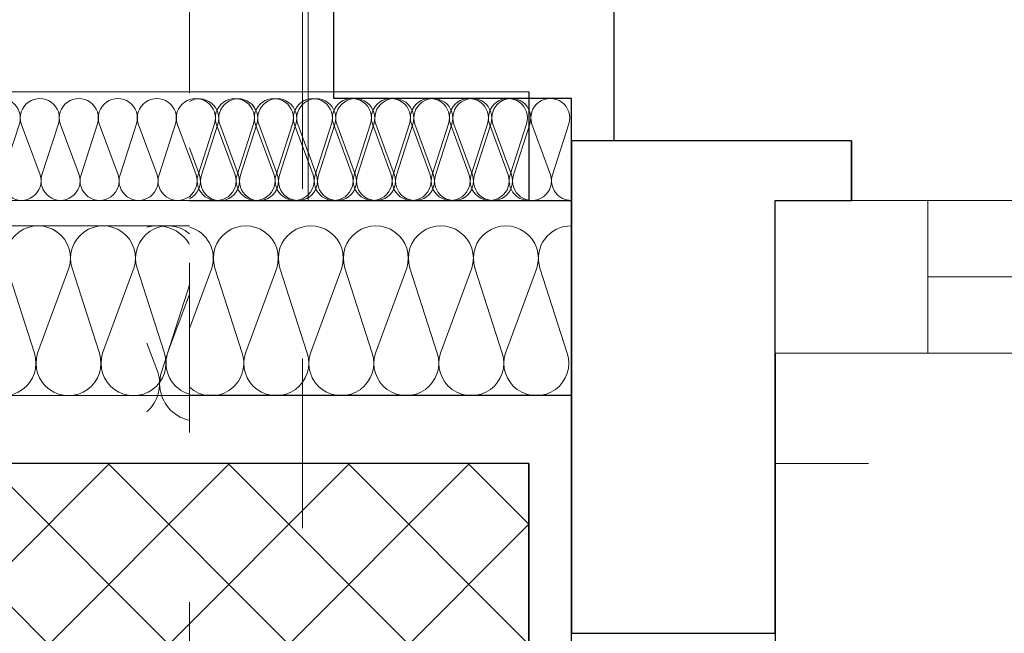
# Model space of a CAD drawing. Header units: metres. Extents: x -180 to 4, y -49 to 6.
# Tile 174 of 256: x -175.521 to -174.941, y -0.347 to 0.014. Entities that reach past the tile are written whole.
import ezdxf

# ---------------------------------------------------------------- set-up
doc = ezdxf.new("R2010")
doc.units = ezdxf.units.M
doc.header["$LTSCALE"] = 0.05
doc.header["$PDMODE"] = 1
doc.header["$PDSIZE"] = -2
for name, pattern in [('ISO-10 Strichpunktlinie', [4.699, 3.048, -0.762, 0.127, -0.762]), ('Linienart-20', [2.116531, 1.058062, -1.058469]), ('Linienart-53', [5.291531, 3.175, -1.058062, 0.352704, -0.705764])]:
    doc.linetypes.add(name, pattern=pattern)
doc.layers.get('0').update_dxf_attribs({"lineweight": 25})
for name, color, linetype, lineweight, true_color in [('30 -33 Aussenwände- 3 Aussenstützen', 7, 'Continuous', 50, 0x0000dd), ('30 -33 Aussenwände- 7 Fassade_ Elemente', 7, 'Continuous', 9, 0x00aacc), ('30 -35 Decken- 1 Konstruktion-Träger- Stahlbeton', 7, 'Continuous', 13, 0x33aa00), ('70 -72 Beschriftung- 1 Beschriftung allgemein', 7, 'Continuous', 9, 0xff6633), ('70 -72 Beschriftung- 7 Detailverweise Linie', 7, 'Continuous', 9, 0x00dd00), ('70 -76 Bemaßung- 2 Allgemein', 7, 'Continuous', 5, 0x6666cc), ('CW-Unsichtbar', 7, 'Continuous', 9, 0x599559)]:
    doc.layers.add(name, color=color, linetype=linetype, lineweight=lineweight, true_color=true_color)
doc.layers.add('70 -71 Achsen- 1 Gebäudeachsen', color=7, linetype='Linienart-53', lineweight=18)
doc.layers.add('Keine', color=7, linetype='Continuous', lineweight=9)
doc.styles.add('Arial', font='arial.ttf')
doc.dimstyles.new('k+k_klein', dxfattribs={"dimtxt": 0.100689, "dimasz": 0.05302, "dimexe": 0.05, "dimexo": 0.15, "dimgap": 0.005, "dimtad": 1, "dimdec": 3, "dimtxsty": 'Arial', "dimblk": 'VW_SLASH-2', "dimblk1": 'VW_SLASH-2', "dimblk2": 'VW_SLASH-2', "dimcen": 0, "dimdle": 0.025, "dimadec": 3, "dimazin": 0, "dimtfac": 0.75, "dimtdec": 3, "dimtix": 1, "dimtmove": 0, "dimatfit": 0, "dimldrblk": 'VW_FILLEDARROW', "dimfxl": 0.1, "dimfxlon": 1, "dimfrac": 2, "dimtolj": 1, "dimarcsym": 0})

# ---------------------------------------------------------------- blocks, each defined once
blk = doc.blocks.new('Gruppe-2479')
at = {"color": 255, "linetype": 'Continuous', "lineweight": 9, "transparency": 33554687}
blk.add_wipeout([(-0.55, 0.035), (-0.55, -0.225), (0.55, -0.225), (0.55, 0.035)], dxfattribs=at).dxf.layer = '30 -33 Aussenwände- 7 Fassade_ Elemente'
at = {"layer": '30 -33 Aussenwände- 7 Fassade_ Elemente', "color": 7, "linetype": 'Continuous', "lineweight": 9, "transparency": 33554687, "flags": 128}
blk.add_lwpolyline([(-0.55, 0.035), (-0.55, -0.225), (0.55, -0.225), (0.55, 0.035)], dxfattribs=at)
blk = doc.blocks.new('Gruppe-2480')
at = {"color": 255, "linetype": 'Continuous', "lineweight": 9, "transparency": 33554687}
blk.add_wipeout([(-0.55, 0.125), (-0.55, 0.225), (0.55, 0.225), (0.55, 0.125)], dxfattribs=at).dxf.layer = '30 -33 Aussenwände- 7 Fassade_ Elemente'
at = {"layer": '30 -33 Aussenwände- 7 Fassade_ Elemente', "color": 7, "linetype": 'Continuous', "lineweight": 9, "transparency": 33554687, "flags": 128}
blk.add_lwpolyline([(-0.55, 0.125), (-0.55, 0.225), (0.55, 0.225), (0.55, 0.125)], dxfattribs=at)
blk = doc.blocks.new('Gruppe-2481')
at = {"color": 255, "linetype": 'Continuous', "lineweight": 5, "transparency": 33554687}
blk.add_wipeout([(-0.47, 0.1075), (-0.47, 0.125), (0.47, 0.125), (0.47, 0.1075)], dxfattribs=at).dxf.layer = '30 -33 Aussenwände- 7 Fassade_ Elemente'
blk = doc.blocks.new('Gruppe-2482')
at = {"layer": '30 -33 Aussenwände- 7 Fassade_ Elemente', "color": 7, "linetype": 'Continuous', "lineweight": 9, "transparency": 33554687}
blk.add_line((-0.47, 0.125), (0.47, 0.125), dxfattribs=at)
at = {"color": 255, "linetype": 'Continuous', "lineweight": 9, "transparency": 33554687}
blk.add_wipeout([(-0.47, 0.125), (0.47, 0.125), (0.47, 0.035), (-0.47, 0.035)], dxfattribs=at).dxf.layer = '30 -33 Aussenwände- 7 Fassade_ Elemente'
at = {"layer": '30 -33 Aussenwände- 7 Fassade_ Elemente', "color": 7, "linetype": 'Continuous', "lineweight": 9, "transparency": 33554687}
blk.add_line((0.47, 0.08), (-0.47, 0.08), dxfattribs=at)
at = {"layer": '30 -33 Aussenwände- 7 Fassade_ Elemente', "color": 7, "linetype": 'Continuous', "lineweight": 9, "transparency": 33554687, "flags": 128}
blk.add_lwpolyline([(-0.47, 0.125), (0.47, 0.125), (0.47, 0.035), (-0.47, 0.035)], close=True, dxfattribs=at)
blk = doc.blocks.new('Gruppe-2483')
at = {"color": 255, "linetype": 'Continuous', "lineweight": 9, "transparency": 33554687}
blk.add_wipeout([(-0.55, 0.125), (-0.47, 0.125), (-0.47, 0.035), (-0.55, 0.035)], dxfattribs=at).dxf.layer = '30 -33 Aussenwände- 7 Fassade_ Elemente'
at = {"layer": '30 -33 Aussenwände- 7 Fassade_ Elemente', "color": 7, "linetype": 'Continuous', "lineweight": 9, "transparency": 33554687}
for p, q in [((-0.55, 0.035), (-0.55, 0.125)), ((-0.47, 0.035), (-0.47, 0.125))]:
    blk.add_line(p, q, dxfattribs=at)
at = {"layer": '30 -33 Aussenwände- 7 Fassade_ Elemente', "color": 7, "linetype": 'Continuous', "lineweight": 9, "transparency": 33554687, "flags": 128}
blk.add_lwpolyline([(-0.55, 0.125), (-0.47, 0.125), (-0.47, 0.035), (-0.55, 0.035)], close=True, dxfattribs=at)
blk = doc.blocks.new('Gruppe-2484')
at = {"layer": '30 -33 Aussenwände- 7 Fassade_ Elemente', "color": 7, "transparency": 33554687}
for name in ['Gruppe-2480', 'Gruppe-2479']:
    blk.add_blockref(name, (0, 0), dxfattribs=at)
blk.add_blockref('Gruppe-2481', (0, 0), dxfattribs=at)
blk.add_blockref('Gruppe-2482', (0, 0), dxfattribs=at)
blk.add_blockref('Gruppe-2483', (0, 0), dxfattribs=at)
blk = doc.blocks.new('Fenster (2D)-94')
at = {"layer": 'CW-Unsichtbar', "linetype": 'Continuous', "lineweight": 5, "transparency": 33554687}
blk.add_point((-0.55, 0), dxfattribs=at)
at = {"layer": '30 -33 Aussenwände- 7 Fassade_ Elemente', "color": 0, "flags": 1}
for tag in ['instanceID', 'IFC_UUID']:
    blk.add_attdef(tag, (-175.06433, -0.44204), '', height=0.00018, dxfattribs=at)
at = {"layer": '30 -33 Aussenwände- 7 Fassade_ Elemente', "color": 7, "transparency": 33554687}
blk.add_blockref('Gruppe-2484', (0, 0), dxfattribs=at)
blk = doc.blocks.new('Gruppe-2522')
at = {"layer": '30 -33 Aussenwände- 7 Fassade_ Elemente', "lineweight": 9, "transparency": 33554687, "flags": 128}
for points in [[(0.11275, -4.0385, 0.324435), (0.13731, -4.03047, 0.324435), (0.13731, -4.00463, 0.324435), (0.11275, -3.9966), (0.05525, -4.01508, -0.324488), (0.03068, -4.00706, -0.324488), (0.03068, -3.98122, -0.324488), (0.05525, -3.97319), (0.11275, -3.99445, 0.324435), (0.13731, -3.98642, 0.324435), (0.13731, -3.96058, 0.324435), (0.11275, -3.95256), (0.05525, -3.97103, -0.324488), (0.03068, -3.96301, -0.324488), (0.03068, -3.93717, -0.324488), (0.05525, -3.92914), (0.11275, -3.9504, 0.324435), (0.13731, -3.94237, 0.324435), (0.13731, -3.91653, 0.324435), (0.11275, -3.90851), (0.05525, -3.92699, -0.59966), (0.02734, -3.9)], [(0.13596, -3.9, -0.297643), (0.11275, -3.90635), (0.09557, -3.9)], [(0.11275, -4.12659, 1.372583), (0.11275, -4.0847), (0.05525, -4.10318, -1.372995), (0.05525, -4.06129), (0.11275, -4.08254, 1.372583), (0.11275, -4.04065), (0.05525, -4.05913, -1.372995), (0.05525, -4.01724), (0.11275, -4.0385, 1.372583), (0.11275, -3.9966), (0.05525, -4.01508, -1.372995), (0.05525, -3.97319), (0.11275, -3.99445, 1.372583), (0.11275, -3.95256), (0.05525, -3.97103, -1.372995), (0.05525, -3.92914)], [(0.1415, -4.15, 0.513088), (0.11275, -4.12875), (0.05525, -4.14723, -1.372995), (0.05525, -4.10534), (0.11275, -4.12659, 1.372583), (0.11275, -4.0847), (0.05525, -4.10318, -1.372995), (0.05525, -4.06129), (0.11275, -4.08254, 1.372583), (0.11275, -4.04065)]]:
    blk.add_lwpolyline(points, format="xyb", dxfattribs=at)
blk = doc.blocks.new('Gruppe-2523')
at = {"layer": '30 -33 Aussenwände- 7 Fassade_ Elemente', "transparency": 33554687}
blk.add_blockref('Gruppe-2522', (0, 0), dxfattribs=at)
blk = doc.blocks.new('Dämmung-174')
at = {"layer": '30 -33 Aussenwände- 7 Fassade_ Elemente', "color": 7, "transparency": 33554687}
blk.add_blockref('Gruppe-2523', (0, 0), dxfattribs=at)
at = {"layer": '30 -33 Aussenwände- 7 Fassade_ Elemente', "color": 0, "flags": 1}
for tag in ['instanceID', 'prm0_value', 'prm1_value', 'prm2_value', 'prm3_value', 'prm4_value', 'prm5_value', 'prm6_value', 'IFC_UUID', 'prm0_name', 'prm0_type', 'prm1_name', 'prm1_type', 'prm2_name', 'prm2_type', 'prm3_name', 'prm3_type', 'prm4_name', 'prm4_type', 'prm5_name', 'prm5_type', 'prm6_name', 'prm6_type']:
    blk.add_attdef(tag, (-175.446, -0.22722), '', height=0.00018, dxfattribs=at)
blk = doc.blocks.new('Gruppe-2582')
at = {"color": 255}
blk.add_wipeout([(-173.96433, -0.09204), (-175.076, -0.09204), (-175.076, -0.18204), (-173.96433, -0.18204)], dxfattribs=at).dxf.layer = '30 -33 Aussenwände- 7 Fassade_ Elemente'
at = {"layer": '30 -33 Aussenwände- 7 Fassade_ Elemente', "flags": 128}
blk.add_lwpolyline([(-173.96433, -0.09204), (-175.076, -0.09204), (-175.076, -0.18204), (-173.96433, -0.18204)], close=True, dxfattribs=at)
at = {"color": 255, "lineweight": 18}
blk.add_wipeout([(-174.98433, -0.09204), (-175.076, -0.09204), (-175.076, -0.18204), (-174.98433, -0.18204)], dxfattribs=at).dxf.layer = '30 -33 Aussenwände- 7 Fassade_ Elemente'
at = {"layer": '30 -33 Aussenwände- 7 Fassade_ Elemente', "lineweight": 18}
blk.add_line((-174.04433, -0.13704), (-174.98433, -0.13704), dxfattribs=at)
at = {"layer": '30 -33 Aussenwände- 7 Fassade_ Elemente', "lineweight": 18, "flags": 128}
blk.add_lwpolyline([(-174.98433, -0.09204), (-175.076, -0.09204), (-175.076, -0.18204), (-174.98433, -0.18204)], close=True, dxfattribs=at)
blk = doc.blocks.new('Gruppe-2585')
at = {"layer": '30 -33 Aussenwände- 7 Fassade_ Elemente', "lineweight": 9, "transparency": 33554687, "flags": 128}
for points in [[(0.1015, -4.05304, 0.324435), (0.12286, -4.04606, 0.324435), (0.12286, -4.02359, 0.324435), (0.1015, -4.01661), (0.0515, -4.03268, -0.324488), (0.03014, -4.0257, -0.324488), (0.03014, -4.00323, -0.324488), (0.0515, -3.99625), (0.1015, -4.01474, 0.324435), (0.12286, -4.00776, 0.324435), (0.12286, -3.98529, 0.324435), (0.1015, -3.97831), (0.0515, -3.99438, -0.324488), (0.03014, -3.9874, -0.324488), (0.03014, -3.96493, -0.324488), (0.0515, -3.95795), (0.1015, -3.97643, 0.324435), (0.12286, -3.96945, 0.324435), (0.12286, -3.94699, 0.324435), (0.1015, -3.94001), (0.0515, -3.95608, -0.767984), (0.03146, -3.925)], [(0.12581, -3.925, -0.426772), (0.1015, -3.93813), (0.06598, -3.925)], [(0.1015, -4.12964, 1.372583), (0.1015, -4.09322), (0.0515, -4.10929, -1.372995), (0.0515, -4.07286), (0.1015, -4.09134, 1.372583), (0.1015, -4.05491), (0.0515, -4.07098, -1.372995), (0.0515, -4.03456), (0.1015, -4.05304, 1.372583), (0.1015, -4.01661), (0.0515, -4.03268, -1.372995), (0.0515, -3.99625), (0.1015, -4.01474, 1.372583), (0.1015, -3.97831), (0.0515, -3.99438, -1.372995), (0.0515, -3.95795)], [(0.1265, -4.15, 0.513088), (0.1015, -4.13152), (0.0515, -4.14759, -1.372995), (0.0515, -4.11116), (0.1015, -4.12964, 1.372583), (0.1015, -4.09322), (0.0515, -4.10929, -1.372995), (0.0515, -4.07286), (0.1015, -4.09134, 1.372583), (0.1015, -4.05491)]]:
    blk.add_lwpolyline(points, format="xyb", dxfattribs=at)
blk = doc.blocks.new('Gruppe-2586')
at = {"layer": '30 -33 Aussenwände- 7 Fassade_ Elemente', "transparency": 33554687}
blk.add_blockref('Gruppe-2585', (0, 0), dxfattribs=at)
blk = doc.blocks.new('Dämmung-176')
at = {"layer": '30 -33 Aussenwände- 7 Fassade_ Elemente', "color": 7, "transparency": 33554687}
blk.add_blockref('Gruppe-2586', (0, 0), dxfattribs=at)
at = {"layer": '30 -33 Aussenwände- 7 Fassade_ Elemente', "color": 0, "flags": 1}
for tag in ['instanceID', 'prm0_value', 'prm1_value', 'prm2_value', 'prm3_value', 'prm4_value', 'prm5_value', 'prm6_value', 'IFC_UUID', 'prm0_name', 'prm0_type', 'prm1_name', 'prm1_type', 'prm2_name', 'prm2_type', 'prm3_name', 'prm3_type', 'prm4_name', 'prm4_type', 'prm5_name', 'prm5_type', 'prm6_name', 'prm6_type']:
    blk.add_attdef(tag, (-175.421, -0.25024), '', height=0.00018, dxfattribs=at)
blk = doc.blocks.new('Gruppe-2588')
at = {"layer": '30 -33 Aussenwände- 7 Fassade_ Elemente', "lineweight": 9, "transparency": 33554687, "flags": 128}
for points in [[(0.07161, -3.99989, 0.324435), (0.08443, -3.99572, 0.324435), (0.08444, -3.98223, 0.324435), (0.07163, -3.97804), (0.04162, -3.98766, -0.324488), (0.02881, -3.98346, -0.324488), (0.02882, -3.96998, -0.324488), (0.04164, -3.9658), (0.07163, -3.97691, 0.324435), (0.08445, -3.97273, 0.324435), (0.08446, -3.95925, 0.324435), (0.07165, -3.95506), (0.04164, -3.96467, -0.324488), (0.02883, -3.96048, -0.324488), (0.02884, -3.94699, -0.324488), (0.04166, -3.94282), (0.07165, -3.95393, 0.324435), (0.08447, -3.94975, 0.324435), (0.08448, -3.93627, 0.324435), (0.07167, -3.93207), (0.04166, -3.94169, -0.688254), (0.02823, -3.92496)], [(0.08554, -3.92501, -0.374705), (0.07167, -3.93095), (0.05557, -3.92498)], [(0.07151, -4.13778, 1.372583), (0.07153, -4.11593), (0.04152, -4.12554, -1.372995), (0.04154, -4.10369), (0.07153, -4.1148, 1.372583), (0.07154, -4.09294), (0.04154, -4.10256, -1.372995), (0.04155, -4.08071), (0.07154, -4.09182, 1.372583), (0.07156, -4.06996), (0.04155, -4.07958, -1.372995), (0.04157, -4.05773), (0.07156, -4.06884, 1.372583), (0.07158, -4.04698), (0.04157, -4.0566, -1.372995), (0.04159, -4.03474), (0.07158, -4.04586, 1.372583), (0.0716, -4.024), (0.04159, -4.03362, -1.372995), (0.04161, -4.01176), (0.0716, -4.02287, 1.372583), (0.07161, -4.00102), (0.04161, -4.01064, -1.372995), (0.04162, -3.98878), (0.07161, -3.99989, 1.372583), (0.07163, -3.97804), (0.04162, -3.98766, -1.372995), (0.04164, -3.9658), (0.07163, -3.97691, 1.372583), (0.07165, -3.95506), (0.04164, -3.96467, -1.372995), (0.04166, -3.94282)], [(0.0865, -4.15001, 0.513088), (0.07151, -4.13891), (0.0415, -4.14853, -1.372995), (0.04152, -4.12667), (0.07151, -4.13778, 1.372583), (0.07153, -4.11593), (0.04152, -4.12554, -1.372995), (0.04154, -4.10369), (0.07153, -4.1148, 1.372583), (0.07154, -4.09294)]]:
    blk.add_lwpolyline(points, format="xyb", dxfattribs=at)
blk = doc.blocks.new('Gruppe-2589')
at = {"layer": '30 -33 Aussenwände- 7 Fassade_ Elemente', "transparency": 33554687}
blk.add_blockref('Gruppe-2588', (0, 0), dxfattribs=at)
blk = doc.blocks.new('Dämmung-177')
at = {"layer": '30 -33 Aussenwände- 7 Fassade_ Elemente', "color": 7, "transparency": 33554687}
blk.add_blockref('Gruppe-2589', (0, 0), dxfattribs=at)
at = {"layer": '30 -33 Aussenwände- 7 Fassade_ Elemente', "color": 0, "flags": 1}
for tag in ['prm0_value', 'prm1_value', 'prm2_value', 'prm3_value', 'prm4_value', 'prm5_value', 'prm6_value', 'instanceID', 'prm0_name', 'prm0_type', 'prm2_name', 'prm2_type', 'prm3_name', 'prm3_type', 'prm6_name', 'prm6_type', 'prm1_name', 'prm1_type', 'prm4_name', 'prm4_type', 'prm5_name', 'prm5_type', 'IFC_UUID']:
    blk.add_attdef(tag, (-175.42104, -0.09489), '', height=0.00018, dxfattribs=at)
blk = doc.blocks.new('Gruppe-2596')
at = {"layer": '30 -33 Aussenwände- 7 Fassade_ Elemente'}
blk.add_blockref('Fenster (2D)-94', (-174.51433, -0.21704), dxfattribs=at)
at = {"layer": '30 -33 Aussenwände- 7 Fassade_ Elemente', "xscale": -1, "rotation": 90}
blk.add_blockref('Dämmung-174', (-179.346, -0.08054), dxfattribs=at)
at = {"color": 255}
blk.add_wipeout([(-167.821, 0.14996), (-175.421, 0.14996), (-175.421, -0.64704), (-167.821, -0.64704)], dxfattribs=at).dxf.layer = '30 -33 Aussenwände- 7 Fassade_ Elemente'
blk.add_wipeout([(-168.046, -0.09204), (-168.046, -0.64704), (-175.196, -0.64704), (-175.196, -0.09204), (-175.351, -0.09204), (-175.351, 0.14996), (-167.891, 0.14996), (-167.891, -0.09204)], dxfattribs=at).dxf.layer = '30 -33 Aussenwände- 7 Fassade_ Elemente'
at = {"layer": '30 -33 Aussenwände- 7 Fassade_ Elemente', "flags": 128}
blk.add_lwpolyline([(-168.046, -0.09204), (-168.046, -0.64704), (-175.196, -0.64704), (-175.196, -0.09204), (-175.351, -0.09204), (-175.351, 0.14996), (-167.891, 0.14996), (-167.891, -0.09204)], close=True, dxfattribs=at)
at = {"layer": '30 -33 Aussenwände- 7 Fassade_ Elemente', "lineweight": 25, "flags": 128}
blk.add_lwpolyline([(-175.196, -0.34704), (-175.076, -0.34704), (-175.076, -0.64704), (-175.196, -0.64704)], close=True, dxfattribs=at)
at = {"layer": '30 -33 Aussenwände- 7 Fassade_ Elemente', "color": 7}
blk.add_blockref('Gruppe-2582', (0, 0), dxfattribs=at)
at = {"color": 255, "lineweight": 25}
blk.add_wipeout([(-175.031, -0.05704), (-175.031, -0.09204), (-175.076, -0.09204), (-175.076, -0.34704), (-175.196, -0.34704), (-175.196, -0.05704)], dxfattribs=at).dxf.layer = '30 -33 Aussenwände- 7 Fassade_ Elemente'
at = {"layer": '30 -33 Aussenwände- 7 Fassade_ Elemente', "lineweight": 25, "flags": 128}
blk.add_lwpolyline([(-175.031, -0.05704), (-175.031, -0.09204), (-175.076, -0.09204), (-175.076, -0.34704), (-175.196, -0.34704), (-175.196, -0.05704)], close=True, dxfattribs=at)
at = {"color": 255, "lineweight": 25}
blk.add_wipeout([(-175.421, -0.09204), (-175.196, -0.09204), (-175.196, -0.20705), (-175.421, -0.20705)], dxfattribs=at).dxf.layer = '30 -33 Aussenwände- 7 Fassade_ Elemente'
at = {"layer": '30 -33 Aussenwände- 7 Fassade_ Elemente', "lineweight": 25, "flags": 128}
blk.add_lwpolyline([(-175.421, -0.09204), (-175.196, -0.09204), (-175.196, -0.20705), (-175.421, -0.20705)], dxfattribs=at)
at = {"layer": '30 -33 Aussenwände- 7 Fassade_ Elemente', "rotation": 90}
blk.add_blockref('Dämmung-176', (-179.346, -0.23354), dxfattribs=at)
at = {"color": 255, "lineweight": 25}
blk.add_wipeout([(-175.196, -0.09204), (-175.196, -0.03204), (-175.336, -0.03204), (-175.336, 0.09996), (-175.171, 0.09996), (-175.171, -0.09204)], dxfattribs=at).dxf.layer = '30 -33 Aussenwände- 7 Fassade_ Elemente'
at = {"layer": '30 -33 Aussenwände- 7 Fassade_ Elemente', "lineweight": 25, "flags": 128}
blk.add_lwpolyline([(-175.196, -0.09204), (-175.196, -0.03204), (-175.336, -0.03204), (-175.336, 0.09996), (-175.171, 0.09996), (-175.171, -0.09204)], close=True, dxfattribs=at)
at = {"layer": '30 -33 Aussenwände- 7 Fassade_ Elemente', "xscale": -1, "rotation": 90}
blk.add_blockref('Dämmung-177', (-179.346, -0.00553), dxfattribs=at)
at = {"color": 255, "lineweight": 25}
blk.add_wipeout([(-175.031, -0.05704), (-175.031, -0.09204), (-175.076, -0.09204), (-175.076, -0.34704), (-175.196, -0.34704), (-175.196, -0.05704)], dxfattribs=at).dxf.layer = '30 -33 Aussenwände- 7 Fassade_ Elemente'
at = {"layer": '30 -33 Aussenwände- 7 Fassade_ Elemente', "lineweight": 25, "flags": 128}
blk.add_lwpolyline([(-175.031, -0.05704), (-175.031, -0.09204), (-175.076, -0.09204), (-175.076, -0.34704), (-175.196, -0.34704), (-175.196, -0.05704)], close=True, dxfattribs=at)
blk = doc.blocks.new('Gruppe-2722')
at = {"layer": '30 -33 Aussenwände- 7 Fassade_ Elemente', "lineweight": 9, "transparency": 33554687, "flags": 128}
for points in [[(0.1015, -3.99489, 0.324435), (0.12286, -3.98791, 0.324435), (0.12286, -3.96544, 0.324435), (0.1015, -3.95846), (0.0515, -3.97453, -0.324488), (0.03014, -3.96755, -0.324488), (0.03014, -3.94508, -0.324488), (0.0515, -3.9381), (0.1015, -3.95658, 0.324435), (0.12286, -3.9496, 0.324435), (0.12286, -3.92714, 0.324435), (0.1015, -3.92016), (0.0515, -3.93623, -0.324488), (0.03014, -3.92925, -0.324488), (0.03014, -3.90678, -0.324488), (0.0515, -3.8998), (0.1015, -3.91828, 0.324435), (0.12286, -3.9113, 0.324435), (0.12286, -3.88883, 0.324435), (0.1015, -3.88185), (0.0515, -3.89792, -0.760432), (0.03122, -3.86712)], [(0.12574, -3.86712, -0.422404), (0.1015, -3.87998), (0.06672, -3.86712)], [(0.1015, -4.1864, 1.372583), (0.1015, -4.14997), (0.0515, -4.16604, -1.372995), (0.0515, -4.12961), (0.1015, -4.1481, 1.372583), (0.1015, -4.11167), (0.0515, -4.12774, -1.372995), (0.0515, -4.09131), (0.1015, -4.10979, 1.372583), (0.1015, -4.07337), (0.0515, -4.08944, -1.372995), (0.0515, -4.05301), (0.1015, -4.07149, 1.372583), (0.1015, -4.03506), (0.0515, -4.05113, -1.372995), (0.0515, -4.01471), (0.1015, -4.03319, 1.372583), (0.1015, -3.99676), (0.0515, -4.01283, -1.372995), (0.0515, -3.9764), (0.1015, -3.99489, 1.372583), (0.1015, -3.95846), (0.0515, -3.97453, -1.372995), (0.0515, -3.9381), (0.1015, -3.95658, 1.372583), (0.1015, -3.92016), (0.0515, -3.93623, -1.372995), (0.0515, -3.8998)], [(0.1265, -4.20675, 0.513088), (0.1015, -4.18827), (0.0515, -4.20434, -1.372995), (0.0515, -4.16792), (0.1015, -4.1864, 1.372583), (0.1015, -4.14997), (0.0515, -4.16604, -1.372995), (0.0515, -4.12961), (0.1015, -4.1481, 1.372583), (0.1015, -4.11167)]]:
    blk.add_lwpolyline(points, format="xyb", dxfattribs=at)
blk = doc.blocks.new('Gruppe-2723')
at = {"layer": '30 -33 Aussenwände- 7 Fassade_ Elemente', "transparency": 33554687}
blk.add_blockref('Gruppe-2722', (0, 0), dxfattribs=at)
blk = doc.blocks.new('Dämmung-184')
at = {"layer": '30 -33 Aussenwände- 7 Fassade_ Elemente', "color": 7, "transparency": 33554687}
blk.add_blockref('Gruppe-2723', (0, 0), dxfattribs=at)
at = {"layer": '30 -33 Aussenwände- 7 Fassade_ Elemente', "color": 0, "flags": 1}
for tag in ['instanceID', 'prm0_value', 'prm1_value', 'prm2_value', 'prm3_value', 'prm4_value', 'prm5_value', 'prm6_value', 'IFC_UUID', 'prm0_name', 'prm0_type', 'prm1_name', 'prm1_type', 'prm2_name', 'prm2_type', 'prm3_name', 'prm3_type', 'prm4_name', 'prm4_type', 'prm5_name', 'prm5_type', 'prm6_name', 'prm6_type']:
    blk.add_attdef(tag, (-175.76064, -0.21154), '', height=0.00018, dxfattribs=at)
blk = doc.blocks.new('Gruppe-2728')
at = {"layer": '30 -33 Aussenwände- 7 Fassade_ Elemente', "lineweight": 9, "transparency": 33554687, "flags": 128}
for points in [[(0.0715, -3.82536, 0.324435), (0.08431, -3.82117, 0.324435), (0.08431, -3.80769, 0.324435), (0.0715, -3.8035), (0.0415, -3.81314, -0.324488), (0.02868, -3.80896, -0.324488), (0.02868, -3.79547, -0.324488), (0.0415, -3.79129), (0.0715, -3.80238, 0.324435), (0.08431, -3.79819, 0.324435), (0.08431, -3.78471, 0.324435), (0.0715, -3.78052), (0.0415, -3.79016, -0.324488), (0.02868, -3.78598, -0.324488), (0.02868, -3.77249, -0.324488), (0.0415, -3.76831), (0.0715, -3.7794, 0.324435), (0.08431, -3.77521, 0.324435), (0.08431, -3.76173, 0.324435), (0.0715, -3.75754), (0.0415, -3.76718, -0.324488), (0.02868, -3.76299, -0.324488), (0.02868, -3.74951, -0.324488), (0.0415, -3.74532), (0.0715, -3.75641, 0.603544), (0.08602, -3.74221)], [(0.0477, -3.74221), (0.0415, -3.7442, -0.252918), (0.03077, -3.74221)], [(0.0715, -4.28499, 1.372583), (0.0715, -4.26314), (0.0415, -4.27278, -1.372995), (0.0415, -4.25092), (0.0715, -4.26201, 1.372583), (0.0715, -4.24015), (0.0415, -4.2498, -1.372995), (0.0415, -4.22794), (0.0715, -4.23903, 1.372583), (0.0715, -4.21717), (0.0415, -4.22681, -1.372995), (0.0415, -4.20496), (0.0715, -4.21605, 1.372583), (0.0715, -4.19419), (0.0415, -4.20383, -1.372995), (0.0415, -4.18198), (0.0715, -4.19307, 1.372583), (0.0715, -4.17121), (0.0415, -4.18085, -1.372995), (0.0415, -4.15899), (0.0715, -4.17008, 1.372583), (0.0715, -4.14823), (0.0415, -4.15787, -1.372995), (0.0415, -4.13601), (0.0715, -4.1471, 1.372583), (0.0715, -4.12525), (0.0415, -4.13489, -1.372995), (0.0415, -4.11303), (0.0715, -4.12412, 1.372583), (0.0715, -4.10226), (0.0415, -4.11191, -1.372995), (0.0415, -4.09005), (0.0715, -4.10114, 1.372583), (0.0715, -4.07928), (0.0415, -4.08892, -1.372995), (0.0415, -4.06707), (0.0715, -4.07816, 1.372583), (0.0715, -4.0563), (0.0415, -4.06594, -1.372995), (0.0415, -4.04409), (0.0715, -4.05518, 1.372583), (0.0715, -4.03332), (0.0415, -4.04296, -1.372995), (0.0415, -4.0211), (0.0715, -4.03219, 1.372583), (0.0715, -4.01034), (0.0415, -4.01998, -1.372995), (0.0415, -3.99812), (0.0715, -4.00921, 1.372583), (0.0715, -3.98736), (0.0415, -3.997, -1.372995), (0.0415, -3.97514), (0.0715, -3.98623, 1.372583), (0.0715, -3.96437), (0.0415, -3.97402, -1.372995), (0.0415, -3.95216), (0.0715, -3.96325, 1.372583), (0.0715, -3.94139), (0.0415, -3.95103, -1.372995), (0.0415, -3.92918), (0.0715, -3.94027, 1.372583), (0.0715, -3.91841), (0.0415, -3.92805, -1.372995), (0.0415, -3.9062), (0.0715, -3.91729, 1.372583), (0.0715, -3.89543), (0.0415, -3.90507, -1.372995), (0.0415, -3.88321), (0.0715, -3.8943, 1.372583), (0.0715, -3.87245), (0.0415, -3.88209, -1.372995), (0.0415, -3.86023), (0.0715, -3.87132, 1.372583), (0.0715, -3.84947), (0.0415, -3.85911, -1.372995), (0.0415, -3.83725), (0.0715, -3.84834, 1.372583), (0.0715, -3.82648), (0.0415, -3.83613, -1.372995), (0.0415, -3.81427), (0.0715, -3.82536, 1.372583), (0.0715, -3.8035), (0.0415, -3.81314, -1.372995), (0.0415, -3.79129), (0.0715, -3.80238, 1.372583), (0.0715, -3.78052), (0.0415, -3.79016, -1.372995), (0.0415, -3.76831)], [(0.0865, -4.2972, 0.513088), (0.0715, -4.28612), (0.0415, -4.29576, -1.372995), (0.0415, -4.2739), (0.0715, -4.28499, 1.372583), (0.0715, -4.26314), (0.0415, -4.27278, -1.372995), (0.0415, -4.25092), (0.0715, -4.26201, 1.372583), (0.0715, -4.24015)]]:
    blk.add_lwpolyline(points, format="xyb", dxfattribs=at)
blk = doc.blocks.new('Gruppe-2729')
at = {"layer": '30 -33 Aussenwände- 7 Fassade_ Elemente', "transparency": 33554687}
blk.add_blockref('Gruppe-2728', (0, 0), dxfattribs=at)
blk = doc.blocks.new('Dämmung-186')
at = {"layer": '30 -33 Aussenwände- 7 Fassade_ Elemente', "color": 7, "transparency": 33554687}
blk.add_blockref('Gruppe-2729', (0, 0), dxfattribs=at)
at = {"layer": '30 -33 Aussenwände- 7 Fassade_ Elemente', "color": 0, "flags": 1}
for tag in ['instanceID', 'prm0_value', 'prm1_value', 'prm2_value', 'prm3_value', 'prm4_value', 'prm5_value', 'prm6_value', 'prm0_name', 'prm0_type', 'prm1_name', 'prm1_type', 'prm2_name', 'prm2_type', 'prm3_name', 'prm3_type', 'prm4_name', 'prm4_type', 'prm5_name', 'prm5_type', 'prm6_name', 'prm6_type', 'IFC_UUID']:
    blk.add_attdef(tag, (-175.776, -0.09779), '', height=0.00018, dxfattribs=at)
blk = doc.blocks.new('Gruppe-2733')
at = {"layer": '30 -33 Aussenwände- 7 Fassade_ Elemente', "lineweight": 9}
for p, q in [((-175.84, -0.02804), (-175.221, -0.02804)), ((-175.221, -0.02804), (-175.221, -0.09204))]:
    blk.add_line(p, q, dxfattribs=at)
at = {"layer": '30 -33 Aussenwände- 7 Fassade_ Elemente', "lineweight": 25}
blk.add_line((-175.221, -0.02804), (-175.221, -0.09204), dxfattribs=at)
at = {"layer": '30 -33 Aussenwände- 7 Fassade_ Elemente', "lineweight": 9, "flags": 128}
for points in [[(-175.776, -0.42196), (-175.77575, -0.09204), (-175.421, -0.09204)], [(-175.761, -0.42197), (-175.76076, -0.10704), (-175.421, -0.10704)], [(-175.661, -0.42204), (-175.66084, -0.20704), (-175.421, -0.20704)]]:
    blk.add_lwpolyline(points, dxfattribs=at)
at = {"layer": '70 -72 Beschriftung- 1 Beschriftung allgemein', "flags": 128}
blk.add_lwpolyline([(-175.621, -0.44704), (-175.621, -0.24704), (-175.221, -0.24704)], dxfattribs=at)
at = {"layer": '30 -33 Aussenwände- 7 Fassade_ Elemente', "xscale": -1, "rotation": 90}
blk.add_blockref('Dämmung-186', (-179.5182, -0.00554), dxfattribs=at)
at = {"layer": '30 -33 Aussenwände- 7 Fassade_ Elemente', "rotation": 270}
blk.add_blockref('Dämmung-184', (-171.55388, -0.08054), dxfattribs=at)
blk = doc.blocks.new('Gruppe-9721')
at = {"layer": '30 -35 Decken- 1 Konstruktion-Träger- Stahlbeton', "color": 7, "linetype": 'Linienart-20', "lineweight": 13, "transparency": 33554687}
blk.add_line((-160.421, -0.24704), (-175.221, -0.24704), dxfattribs=at)
at = {"layer": '30 -35 Decken- 1 Konstruktion-Träger- Stahlbeton', "color": 7, "linetype": 'Continuous', "lineweight": 35, "transparency": 33554687, "flags": 128}
blk.add_lwpolyline([(-175.221, -0.64704), (-175.221, -0.24704)], dxfattribs=at)
at = {"layer": '30 -35 Decken- 1 Konstruktion-Träger- Stahlbeton', "color": 0, "flags": 1}
for tag in ['instanceID', 'IFC_UUID']:
    blk.add_attdef(tag, (-175.221, -0.64704), '', height=0.00018, dxfattribs=at)
blk = doc.blocks.new('Gruppe-11495')
at = {"layer": '30 -33 Aussenwände- 3 Aussenstützen', "linetype": 'Continuous', "lineweight": 9, "transparency": 33554687}
for p, q in [((-175.421, -0.39704), (-175.421, -0.49704)), ((-175.471, -0.44704), (-175.371, -0.44704))]:
    blk.add_line(p, q, dxfattribs=at)
blk = doc.blocks.new('Gruppe-11496')
at = {"color": 255, "lineweight": 25, "transparency": 33554687}
blk.add_wipeout([(-175.221, -0.24704), (-175.621, -0.24704), (-175.621, -0.64704), (-175.221, -0.64704)], dxfattribs=at).dxf.layer = '30 -33 Aussenwände- 3 Aussenstützen'
at = {"layer": '30 -33 Aussenwände- 3 Aussenstützen', "linetype": 'Continuous', "lineweight": 9, "transparency": 33554687}
h = blk.add_hatch(dxfattribs=at)
h.set_pattern_fill('Beton 1mm SRF', style=0, pattern_type=2)
h.set_pattern_definition([(45, (0, 0), (0.03535534, -0.03535534), []), (-45, (0, 0), (0.03535534, 0.03535534), [])])
h.paths.add_polyline_path([(-175.221, -0.24704), (-175.621, -0.24704), (-175.621, -0.64704), (-175.221, -0.64704)])
at = {"layer": '30 -33 Aussenwände- 3 Aussenstützen', "lineweight": 25, "transparency": 33554687, "flags": 128}
blk.add_lwpolyline([(-175.221, -0.24704), (-175.621, -0.24704), (-175.621, -0.64704), (-175.221, -0.64704)], close=True, dxfattribs=at)
at = {"layer": '30 -33 Aussenwände- 3 Aussenstützen', "transparency": 33554687}
blk.add_blockref('Gruppe-11495', (0, 0), dxfattribs=at)
blk = doc.blocks.new('Gruppe-11497')
at = {"layer": '30 -33 Aussenwände- 3 Aussenstützen', "color": 7}
blk.add_blockref('Gruppe-11496', (0, 0), dxfattribs=at)
at = {"layer": '30 -33 Aussenwände- 3 Aussenstützen', "color": 0, "flags": 1}
for tag in ['instanceID', 'IFC_UUID']:
    blk.add_attdef(tag, (-175.621, -0.64704), '', height=0.00018, dxfattribs=at)
blk = doc.blocks.new('Gruppe-11605')
at = {"color": 255}
blk.add_wipeout([(-173.96433, -0.09204), (-175.076, -0.09204), (-175.076, -0.18204), (-173.96433, -0.18204)], dxfattribs=at).dxf.layer = '30 -33 Aussenwände- 7 Fassade_ Elemente'
at = {"layer": '30 -33 Aussenwände- 7 Fassade_ Elemente', "flags": 128}
blk.add_lwpolyline([(-173.96433, -0.09204), (-175.076, -0.09204), (-175.076, -0.18204), (-173.96433, -0.18204)], close=True, dxfattribs=at)
at = {"color": 255, "lineweight": 18}
blk.add_wipeout([(-175.076, -0.09204), (-174.986, -0.09204), (-174.986, -0.18204), (-175.076, -0.18204)], dxfattribs=at).dxf.layer = '30 -33 Aussenwände- 7 Fassade_ Elemente'
at = {"layer": '30 -33 Aussenwände- 7 Fassade_ Elemente', "lineweight": 18}
blk.add_line((-174.04433, -0.13704), (-174.986, -0.13704), dxfattribs=at)
at = {"layer": '30 -33 Aussenwände- 7 Fassade_ Elemente', "lineweight": 18, "flags": 128}
blk.add_lwpolyline([(-175.076, -0.09204), (-174.986, -0.09204), (-174.986, -0.18204), (-175.076, -0.18204)], close=True, dxfattribs=at)
blk = doc.blocks.new('Gruppe-11606')
at = {"layer": '30 -33 Aussenwände- 7 Fassade_ Elemente', "color": 7}
blk.add_blockref('Gruppe-11605', (0, 0), dxfattribs=at)
at = {"color": 255, "lineweight": 25}
blk.add_wipeout([(-175.031, -0.09204), (-175.031, -0.05704), (-175.196, -0.05704), (-175.196, -0.34704), (-175.076, -0.34704), (-175.076, -0.09204)], dxfattribs=at).dxf.layer = '30 -33 Aussenwände- 7 Fassade_ Elemente'
at = {"layer": '30 -33 Aussenwände- 7 Fassade_ Elemente', "lineweight": 25, "flags": 128}
blk.add_lwpolyline([(-175.031, -0.09204), (-175.031, -0.05704), (-175.196, -0.05704), (-175.196, -0.34704), (-175.076, -0.34704), (-175.076, -0.09204)], close=True, dxfattribs=at)
blk = doc.blocks.new('_01-OG1_Tragwerk (2D)')
at = {"layer": '30 -33 Aussenwände- 7 Fassade_ Elemente', "color": 7}
blk.add_blockref('Gruppe-2596', (0, 0), dxfattribs=at)
blk.add_blockref('Gruppe-2733', (0, 0), dxfattribs=at)
at = {"layer": '30 -35 Decken- 1 Konstruktion-Träger- Stahlbeton'}
blk.add_blockref('Gruppe-9721', (0, 0), dxfattribs=at)
at = {"layer": '30 -33 Aussenwände- 3 Aussenstützen'}
blk.add_blockref('Gruppe-11497', (0, 0), dxfattribs=at)
at = {"layer": '30 -33 Aussenwände- 7 Fassade_ Elemente', "color": 7}
blk.add_blockref('Gruppe-11606', (0, 0), dxfattribs=at)
blk = doc.blocks.new('_OG1_2D (2D)')
at = {"layer": '70 -72 Beschriftung- 7 Detailverweise Linie', "linetype": 'ISO-10 Strichpunktlinie', "flags": 128}
blk.add_lwpolyline([(-167.84599996, -0.72), (-175.35437786, -0.72), (-175.35437786, 0.3), (-167.84599996, 0.3)], close=True, dxfattribs=at)
blk = doc.blocks.new('VW_SLASH-2')
at = {"color": 0, "linetype": 'ByBlock', "lineweight": -2, "transparency": 16777216}
blk.add_line((0.472, 0), (-1, 0), dxfattribs=at)
at = {"color": 0, "lineweight": 5, "transparency": 16777216, "flags": 128}
blk.add_lwpolyline([(0.5, 0.5), (-0.5, -0.5)], dxfattribs=at)
blk = doc.blocks.new('*D16419')
at = {"layer": '70 -76 Bemaßung- 2 Allgemein', "color": 0, "lineweight": -2}
for p, q in [((-175.351, 1.79996), (-175.351, 1.94996)), ((-175.136, 1.79996), (-175.136, 1.94996)), ((-175.18902, 1.89996), (-175.29798, 1.89996))]:
    blk.add_line(p, q, dxfattribs=at)
at = {"layer": 'Defpoints', "color": 0}
for p in [(-175.351, 1.89996), (-175.351, 0.14996), (-175.136, -0.34704)]:
    blk.add_point(p, dxfattribs=at)
at = {"layer": '70 -76 Bemaßung- 2 Allgemein', "color": 0, "lineweight": -2, "xscale": 0.05302001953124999, "yscale": 0.05302001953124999, "zscale": 0.05302001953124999, "rotation": 180}
blk.add_blockref('VW_SLASH-2', (-175.351, 1.89996), dxfattribs=at)
at = {"layer": '70 -76 Bemaßung- 2 Allgemein', "color": 0, "lineweight": -2, "xscale": 0.05302001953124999, "yscale": 0.05302001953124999, "zscale": 0.05302001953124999}
blk.add_blockref('VW_SLASH-2', (-175.136, 1.89996), dxfattribs=at)
at = {"layer": '70 -76 Bemaßung- 2 Allgemein', "color": 0, "insert": (-175.235, 1.98601), "char_height": 0.1006887, "attachment_point": 5, "style": 'Arial'}
blk.add_mtext('\\A1;21\\S5^ ;', dxfattribs=at)
blk = doc.blocks.new('VW_FILLEDARROW')
at = {"linetype": 'Continuous', "lineweight": 0, "transparency": 16777216}
blk.add_hatch(color=0, dxfattribs=at).paths.add_polyline_path([(-2.829, 0.758), (0, 0), (-2.829, -0.758)])
at = {"color": 0, "lineweight": 5, "transparency": 16777216, "flags": 128}
blk.add_lwpolyline([(-2.829, 0.758), (0, 0), (-2.829, -0.758)], close=True, dxfattribs=at)
blk = doc.blocks.new('*D16420')
at = {"layer": '70 -76 Bemaßung- 2 Allgemein', "color": 0, "lineweight": -2}
for p, q in [((-175.136, 1.79996), (-175.136, 1.94996)), ((-172.79267, 1.79996), (-172.79267, 1.94996)), ((-172.84569, 1.89996), (-175.08298, 1.89996))]:
    blk.add_line(p, q, dxfattribs=at)
at = {"layer": 'Defpoints', "color": 0}
for p in [(-175.136, 1.89996), (-175.136, -0.34704), (-172.79267, -0.34704)]:
    blk.add_point(p, dxfattribs=at)
at = {"layer": '70 -76 Bemaßung- 2 Allgemein', "color": 0, "lineweight": -2, "xscale": 0.05302001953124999, "yscale": 0.05302001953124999, "zscale": 0.05302001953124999, "rotation": 180}
blk.add_blockref('VW_SLASH-2', (-175.136, 1.89996), dxfattribs=at)
at = {"layer": '70 -76 Bemaßung- 2 Allgemein', "color": 0, "lineweight": -2, "xscale": 0.05302001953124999, "yscale": 0.05302001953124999, "zscale": 0.05302001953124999}
blk.add_blockref('VW_SLASH-2', (-172.79267, 1.89996), dxfattribs=at)
at = {"layer": '70 -76 Bemaßung- 2 Allgemein', "color": 0, "insert": (-173.96433, 1.98806), "char_height": 0.1006887, "attachment_point": 5, "style": 'Arial'}
blk.add_mtext('\\A1;2,34\\S3^ ;', dxfattribs=at)
blk = doc.blocks.new('*D17002')
at = {"layer": '70 -76 Bemaßung- 2 Allgemein', "color": 0, "lineweight": -2}
for p, q in [((-177.168, -0.24704), (-177.318, -0.24704)), ((-177.268, -0.39402), (-177.268, -0.30006)), ((-177.168, -0.44704), (-177.318, -0.44704))]:
    blk.add_line(p, q, dxfattribs=at)
at = {"layer": 'Defpoints', "color": 0}
for p in [(-177.268, -0.24704), (-175.421, -0.24704), (-175.421, -0.44704)]:
    blk.add_point(p, dxfattribs=at)
at = {"layer": '70 -76 Bemaßung- 2 Allgemein', "color": 0, "lineweight": -2, "xscale": 0.05302001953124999, "yscale": 0.05302001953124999, "zscale": 0.05302001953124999}
for p, rotation in [((-177.268, -0.24704), 90), ((-177.268, -0.44704), 270)]:
    blk.add_blockref('VW_SLASH-2', p, dxfattribs=dict(at, rotation=rotation))
at = {"layer": '70 -76 Bemaßung- 2 Allgemein', "color": 0, "insert": (-177.3244, -0.34704), "char_height": 0.100689, "attachment_point": 5, "rotation": 90, "style": 'Arial'}
blk.add_mtext('\\A1;20', dxfattribs=at)
blk = doc.blocks.new('_Achsen (3D)')
at = {"layer": '70 -71 Achsen- 1 Gebäudeachsen', "transparency": 33554687}
blk.add_line((-175.421, 3.79996), (-175.421, -46.17204), dxfattribs=at)
blk = doc.blocks.new('Gruppe-15262')
at = {"layer": '70 -76 Bemaßung- 2 Allgemein'}
dim = blk.add_linear_dim(base=(-175.136, 1.89996), p1=(-172.79267, -0.34704), p2=(-175.136, -0.34704), text='2,34\\S3^ ;', dimstyle='k+k_klein', override={"dimtxt": 0.100689, "dimgap": 0.01, "dimpost": '<>', "dimtxsty": 'Arial', "dimtmove": 2}, dxfattribs=at)
dim.commit()
dim.dimension.update_dxf_attribs({"geometry": '*D16420', "text_midpoint": (-173.96433, 1.98806)})
dim = blk.add_linear_dim(base=(-175.351, 1.89996), p1=(-175.136, -0.34704), p2=(-175.351, 0.14996), text='21\\S5^ ;', dimstyle='k+k_klein', override={"dimtxt": 0.100689, "dimgap": 0.005091, "dimpost": '<>', "dimtxsty": 'Arial', "dimtmove": 2}, dxfattribs=at)
dim.commit()
dim.dimension.update_dxf_attribs({"geometry": '*D16419', "text_midpoint": (-175.235, 1.98601), "dimtype": 160})
blk = doc.blocks.new('Gruppe-15272')
at = {"layer": '70 -76 Bemaßung- 2 Allgemein'}
dim = blk.add_linear_dim(base=(-177.26799996, -0.24704198), p1=(-175.42099996, -0.44704198), p2=(-175.42099996, -0.24704198), angle=270, text='20', dimstyle='k+k_klein', override={"dimtxt": 0.100689, "dimgap": 0.005, "dimdec": 8, "dimpost": '<>', "dimtxsty": 'Arial', "dimtmove": 2}, dxfattribs=at)
dim.commit()
dim.dimension.update_dxf_attribs({"geometry": '*D17002', "text_midpoint": (-177.32440152, -0.34704198)})
blk = doc.blocks.new('_OG1_2D Bemaßung_ Beschriftung (2D)')
at = {"layer": '70 -76 Bemaßung- 2 Allgemein'}
for name in ['Gruppe-15262', 'Gruppe-15272']:
    blk.add_blockref(name, (0, 0), dxfattribs=at)

msp = doc.modelspace()

# ---------------------------------------------------------------- block references
at = {"layer": 'Keine', "color": 1}
msp.add_blockref('_01-OG1_Tragwerk (2D)', (0, 0), dxfattribs=at)

# ---------------------------------------------------------------- next in the draw order: block references
msp.add_blockref('_OG1_2D (2D)', (0, 0), dxfattribs=at)

# ---------------------------------------------------------------- next in the draw order: block references
msp.add_blockref('_OG1_2D Bemaßung_ Beschriftung (2D)', (0, 0), dxfattribs=at)

# ---------------------------------------------------------------- next in the draw order: block references
msp.add_blockref('_Achsen (3D)', (0, 0), dxfattribs=at)

doc.saveas('drawing.dxf')
